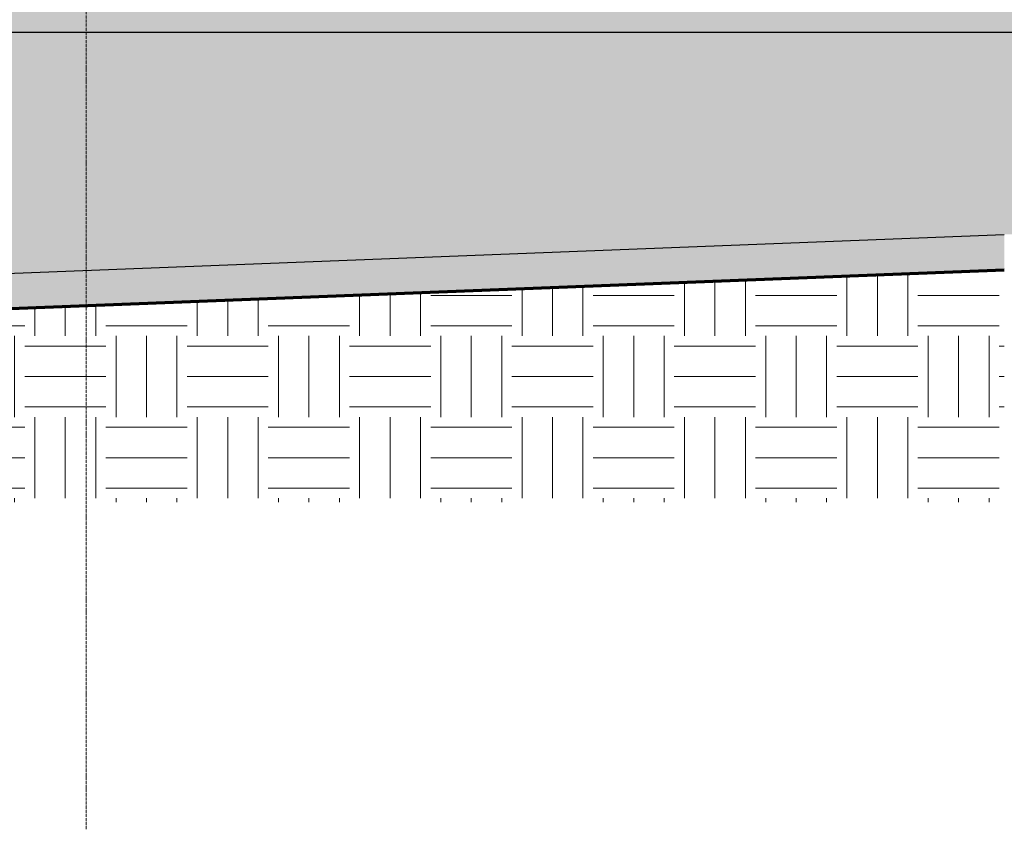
# Model space of a CAD drawing. Header units: millimetres. Extents: x -5998 to 66929, y -2295 to 9220.
# Tile 21 of 29: x 47004 to 50853, y -2287 to 880. Entities that reach past the tile are written whole.
import ezdxf

# ---------------------------------------------------------------- set-up
doc = ezdxf.new("R2010")
doc.units = ezdxf.units.MM
doc.linetypes.add('_Traço - ponto', pattern=[16, 12, -2, 0, -2])
for name, color, linetype, lineweight in [('A-FLOR', 192, 'Continuous', 25), ('A-FLOR-PATT', 8, 'Continuous', 25), ('A-WALL', 113, 'Continuous', 18), ('S-GRID', 1, 'Continuous', 9)]:
    doc.layers.add(name, color=color, linetype=linetype, lineweight=lineweight)

msp = doc.modelspace()

# ---------------------------------------------------------------- hatches: boundary and pattern name
at = {"layer": 'A-FLOR'}
for points in [[(41873.4, 830), (53223.4, 830.5), (53223.4, 960), (47448.4, 960), (47448.4, 930), (47290.9, 930), (47290.9, 960), (41873.4, 960), (41873.4, 830.5)], [(41873.4, -450), (50853.4, -100), (50853.4, 40), (41873.4, -310)]]:
    msp.add_hatch(color=191, dxfattribs=at).paths.add_polyline_path(points, flags=0)
at = {"layer": 'A-FLOR-PATT', "lineweight": 18}
h = msp.add_hatch(dxfattribs=at)
h.set_pattern_fill('FP_2', color=256, style=0, pattern_type=2)
h.set_pattern_definition([(0, (41308, 0), (317.5, 317.5), [317.5, -317.5]), (0, (41308, 119.06), (317.5, 317.5), [317.5, -317.5]), (0, (41308, 238.12), (317.5, 317.5), [317.5, -317.5]), (90, (41347.68, 277.8), (-317.5, 317.5), [317.5, -317.5]), (90, (41466.75, 277.8), (-317.5, 317.5), [317.5, -317.5]), (90, (41585.8, 277.8), (-317.5, 317.5), [317.5, -317.5])])
h.paths.add_polyline_path([(50605, -1006.9), (50853.4, -1006.9), (50853.4, -100), (41873.4, -450), (41873.4, -1006.9), (49097.1, -1006.9)], flags=0)
at = {"layer": 'A-WALL'}
msp.add_hatch(color=191, dxfattribs=at).paths.add_polyline_path([(42013.4, -304.5), (50853.4, 40), (53223.4, 40), (53223.4, 830), (42013.4, 830), (42013.4, -140)], flags=0)

# ---------------------------------------------------------------- linework, layer by layer
at = {"layer": 'A-FLOR', "color": 5}
for p, q in [((53223.4, 830), (41873.4, 830)), ((41873.4, -310), (50853.4, 40))]:
    msp.add_line(p, q, dxfattribs=at)
at = {"layer": 'A-FLOR', "lineweight": 70}
msp.add_line((50853.4, -100), (41873.4, -450), dxfattribs=at)
at = {"layer": 'S-GRID', "linetype": '_Traço - ponto'}
msp.add_line((47263.4, -2286.7), (47263.4, 8321.9), dxfattribs=at)

doc.saveas('drawing.dxf')
